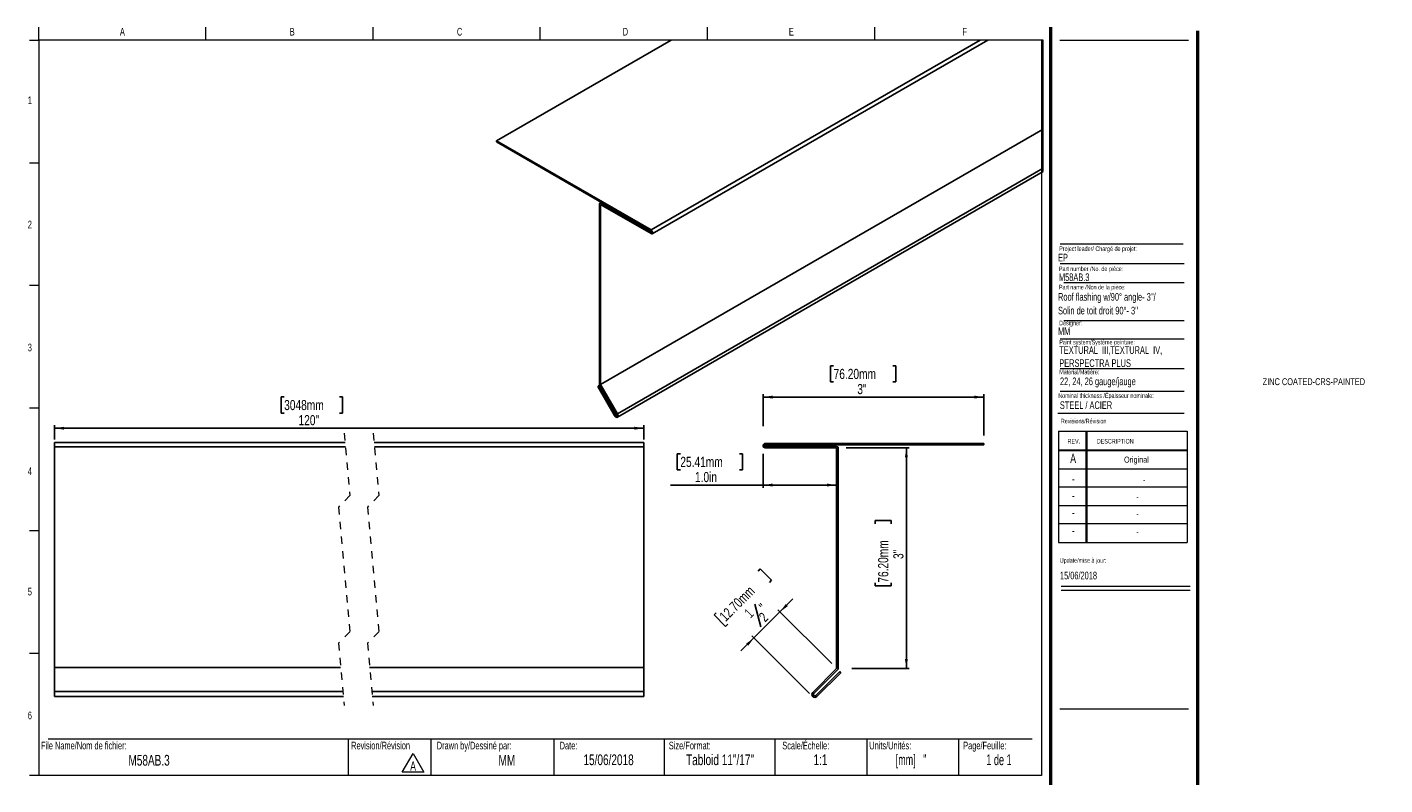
# Model space of a CAD drawing. Header units: inches. Extents: x 0.5 to 42.1, y 0.4 to 27.3.
import ezdxf

# ---------------------------------------------------------------- set-up
doc = ezdxf.new("R2010")
doc.units = ezdxf.units.IN
doc.header["$MEASUREMENT"] = 0
doc.linetypes.add('HIDDEN', pattern=[0.075, 0.05, -0.025])
doc.layers.add('FORMAT', color=7, linetype='Continuous')
doc.styles.add('SLDTEXTSTYLE0', font='TXT', dxfattribs={"width": 0.7})
doc.styles.add('SLDTEXTSTYLE1', font='TXT', dxfattribs={"width": 0.633333})
doc.styles.add('SLDTEXTSTYLE2', font='TXT', dxfattribs={"width": 0.625})
doc.styles.add('SLDTEXTSTYLE3', font='TXT', dxfattribs={"width": 0.75})
doc.dimstyles.new('SLDDIMSTYLE0', dxfattribs={"dimtxt": 0.137795, "dimasz": 0.13, "dimexe": 0, "dimexo": 0.0625, "dimgap": 0.034449, "dimtad": 1, "dimdec": 1, "dimrnd": 1e-09, "dimzin": 12, "dimdsep": 46, "dimlunit": 5, "dimtxsty": 'SLDTEXTSTYLE3', "dimsah": 1, "dimcen": 0.09, "dimadec": 0, "dimazin": 3, "dimtfac": 1, "dimtdec": 1, "dimtofl": 0, "dimtmove": 0, "dimatfit": 3, "dimfxl": 1, "dimfrac": 2, "dimtolj": 1, "dimtzin": 12, "dimarcsym": 0})
doc.dimstyles.new('SLDDIMSTYLE1', dxfattribs={"dimtxt": 0.137795, "dimasz": 0.13, "dimexe": 0, "dimexo": 0.0625, "dimgap": 0.034449, "dimtad": 1, "dimdec": 6, "dimrnd": 1e-09, "dimzin": 12, "dimdsep": 46, "dimlunit": 5, "dimtxsty": 'SLDTEXTSTYLE3', "dimsah": 1, "dimcen": 0.09, "dimadec": 0, "dimazin": 3, "dimtfac": 1, "dimtdec": 1, "dimtmove": 0, "dimatfit": 0, "dimfxl": 1, "dimfrac": 2, "dimtolj": 1, "dimtzin": 12, "dimarcsym": 0})
doc.dimstyles.new('SLDDIMSTYLE2', dxfattribs={"dimtxt": 0.137795, "dimasz": 0.13, "dimexe": 0, "dimexo": 0.0625, "dimgap": 0.034449, "dimtad": 1, "dimdec": 1, "dimrnd": 1e-09, "dimzin": 4, "dimdsep": 46, "dimlunit": 5, "dimtxsty": 'SLDTEXTSTYLE3', "dimsah": 1, "dimcen": 0.09, "dimadec": 0, "dimazin": 1, "dimtfac": 1, "dimtdec": 1, "dimtofl": 0, "dimtmove": 0, "dimatfit": 3, "dimfxl": 1, "dimfrac": 2, "dimtolj": 1, "dimtzin": 12, "dimarcsym": 0})

# ---------------------------------------------------------------- blocks, each defined once
blk = doc.blocks.new('SW_NOTE_0')
at = {"color": 0, "linetype": 'Continuous', "lineweight": 0}
for p, q in [((-0.098, 0.015), (0.049, 0.269)), ((0.049, 0.269), (0.196, 0.015)), ((0.196, 0.015), (-0.098, 0.015))]:
    blk.add_line(p, q, dxfattribs=at)
at = {"color": 0, "linetype": 'Continuous', "lineweight": 0, "insert": (0.049, 0.161), "char_height": 0.125, "attachment_point": 2, "style": 'SLDTEXTSTYLE0'}
blk.add_mtext('A', dxfattribs=at)
blk = doc.blocks.new('SW_NOTE_1')
at = {"layer": 'FORMAT', "color": 0, "char_height": 0.10417, "attachment_point": 1, "style": 'SLDTEXTSTYLE0'}
for s, insert in [('TEXTURAL  III,TEXTURAL  IV,', (0, 0.134)), ('PERSPECTRA PLUS', (0, -0.044))]:
    blk.add_mtext(s, dxfattribs=dict(at, insert=insert))
blk = doc.blocks.new('_D')
at = {"layer": 'FORMAT'}
for p, q in [((11.427, 6.089), (11.385, 6.089)), ((11.385, 6.089), (11.385, 5.87)), ((12.23, 6.089), (12.272, 6.089)), ((12.272, 6.089), (12.272, 5.87)), ((11.385, 5.87), (11.427, 5.87)), ((12.272, 5.87), (12.23, 5.87)), ((10.468, 5.269), (10.468, 5.703)), ((13.468, 5.664), (10.468, 5.664)), ((13.468, 5.142), (13.468, 5.703))]:
    blk.add_line(p, q, dxfattribs=at)
for points in [[(10.468, 5.664), (10.598, 5.644), (10.598, 5.684)], [(13.468, 5.664), (13.338, 5.684), (13.338, 5.644)]]:
    blk.add_solid(points, dxfattribs=at)
at = {"layer": 'FORMAT', "char_height": 0.1378, "attachment_point": 1, "style": 'SLDTEXTSTYLE3'}
for s, insert in [('76.20mm', (11.427, 6.048)), ('3"', (11.749, 5.842))]:
    blk.add_mtext(s, dxfattribs=dict(at, insert=insert))
blk = doc.blocks.new('_D_1')
at = {"layer": 'FORMAT'}
for p, q in [((10.401, 3.299), (10.43, 3.329)), ((10.43, 3.329), (10.585, 3.174)), ((10.585, 3.174), (10.555, 3.144)), ((10.358, 2.851), (10.436, 2.539)), ((11.401, 2.042), (10.671, 2.772)), ((10.698, 2.744), (10.875, 2.921)), ((9.833, 2.732), (9.803, 2.702)), ((9.803, 2.702), (9.958, 2.547)), ((10.698, 2.744), (10.345, 2.39)), ((9.958, 2.547), (9.988, 2.577)), ((11.101, 1.634), (10.317, 2.418)), ((10.345, 2.39), (10.168, 2.214))]:
    blk.add_line(p, q, dxfattribs=at)
for points in [[(10.698, 2.744), (10.805, 2.822), (10.776, 2.85)], [(10.345, 2.39), (10.239, 2.313), (10.267, 2.284)]]:
    blk.add_solid(points, dxfattribs=at)
at = {"layer": 'FORMAT', "attachment_point": 1, "rotation": 45, "style": 'SLDTEXTSTYLE3'}
for s, insert, char_height in [('12.70mm', (9.862, 2.702), 0.1378), ('1', (10.2, 2.748), 0.138), ('"', (10.401, 2.835), 0.138), ('2', (10.398, 2.694), 0.138)]:
    blk.add_mtext(s, dxfattribs=dict(at, insert=insert, char_height=char_height))
blk = doc.blocks.new('_D_2')
at = {"layer": 'FORMAT', "color": 250, "true_color": 0x454545}
for p, q in [((9.344, 4.893), (9.302, 4.893)), ((9.302, 4.893), (9.302, 4.675)), ((10.146, 4.893), (10.188, 4.893)), ((10.188, 4.893), (10.188, 4.675)), ((10.468, 4.894), (10.468, 4.429)), ((9.302, 4.675), (9.344, 4.675)), ((10.188, 4.675), (10.146, 4.675)), ((10.468, 4.468), (9.209, 4.468)), ((10.468, 4.468), (11.468, 4.468))]:
    blk.add_line(p, q, dxfattribs=at)
for points in [[(10.468, 4.468), (10.598, 4.448), (10.598, 4.488)], [(11.468, 4.468), (11.338, 4.488), (11.338, 4.448)]]:
    blk.add_solid(points, dxfattribs=at)
at = {"layer": 'FORMAT', "color": 250, "true_color": 0x454545, "char_height": 0.1378, "attachment_point": 1, "style": 'SLDTEXTSTYLE3'}
for s, insert in [('25.41mm', (9.344, 4.852)), ('1.0in', (9.543, 4.646))]:
    blk.add_mtext(s, dxfattribs=dict(at, insert=insert))
blk = doc.blocks.new('_D_3')
at = {"layer": 'FORMAT'}
for p, q in [((11.596, 4.974), (12.455, 4.974)), ((12.416, 4.974), (12.416, 1.974)), ((11.991, 3.943), (11.991, 3.985)), ((11.991, 3.985), (12.21, 3.985)), ((12.21, 3.985), (12.21, 3.943)), ((11.991, 3.141), (11.991, 3.099)), ((12.21, 3.099), (12.21, 3.141)), ((11.991, 3.099), (12.21, 3.099)), ((11.673, 1.974), (12.455, 1.974))]:
    blk.add_line(p, q, dxfattribs=at)
for points in [[(12.416, 4.974), (12.396, 4.844), (12.436, 4.844)], [(12.416, 1.974), (12.436, 2.104), (12.396, 2.104)]]:
    blk.add_solid(points, dxfattribs=at)
at = {"layer": 'FORMAT', "char_height": 0.1378, "attachment_point": 1, "rotation": 90, "style": 'SLDTEXTSTYLE3'}
for s, insert in [('76.20mm', (12.032, 3.141)), ('3"', (12.238, 3.463))]:
    blk.add_mtext(s, dxfattribs=dict(at, insert=insert))
blk = doc.blocks.new('_D_4')
at = {"layer": 'FORMAT'}
for p, q in [((3.96, 5.666), (3.918, 5.666)), ((3.918, 5.666), (3.918, 5.447)), ((4.712, 5.666), (4.754, 5.666)), ((4.754, 5.666), (4.754, 5.447)), ((3.918, 5.447), (3.96, 5.447)), ((4.754, 5.447), (4.712, 5.447)), ((0.84, 5.087), (0.84, 5.281)), ((0.84, 5.241), (8.85, 5.241)), ((8.85, 5.087), (8.85, 5.281))]:
    blk.add_line(p, q, dxfattribs=at)
for points in [[(0.84, 5.241), (0.97, 5.221), (0.97, 5.261)], [(8.85, 5.241), (8.72, 5.261), (8.72, 5.221)]]:
    blk.add_solid(points, dxfattribs=at)
at = {"layer": 'FORMAT', "char_height": 0.1378, "attachment_point": 1, "style": 'SLDTEXTSTYLE3'}
for s, insert in [('3048mm', (3.96, 5.625)), ('120"', (4.155, 5.419))]:
    blk.add_mtext(s, dxfattribs=dict(at, insert=insert))

msp = doc.modelspace()

# ---------------------------------------------------------------- linework, layer by layer
at = {"color": 7, "linetype": 'Continuous', "lineweight": 18}
for p, q in [((0.6262516, 10.5170732), (0.6262516, 10.6939449)), ((2.8970849, 10.5170732), (2.8970849, 10.6939449)), ((5.1679183, 10.5170732), (5.1679183, 10.6939449)), ((7.4387516, 10.5170732), (7.4387516, 10.6939449)), ((9.7095849, 10.6939449), (9.7095849, 10.5170732)), ((11.9804183, 10.6939449), (11.9804183, 10.5170732)), ((0.5012516, 10.5170732), (0.6262516, 10.5170732)), ((14.2512516, 10.5170732), (0.6262516, 10.5170732)), ((0.6262516, 10.5170732), (0.6262516, 0.5170732)), ((14.2512516, 10.5170732), (14.2512516, 0.5170732)), ((14.5012516, 10.5170732), (16.2512516, 10.5170732)), ((0.5012516, 8.8504065), (0.6262516, 8.8504065)), ((14.5052809, 7.4796461), (16.192868, 7.4796461)), ((14.5578273, 7.2228331), (16.192868, 7.2228331)), ((0.5012516, 7.1837398), (0.6262516, 7.1837398)), ((14.5578273, 6.7072972), (16.192868, 6.7072972)), ((14.5052809, 6.4574028), (16.192868, 6.4574028)), ((14.5052809, 6.0531641), (16.192868, 6.0531641)), ((14.5052809, 5.7453132), (16.192868, 5.7453132)), ((0.5012516, 5.5170732), (0.6262516, 5.5170732)), ((14.4754278, 5.446808), (16.192868, 5.446808)), ((14.4811999, 5.1987495), (16.2311999, 5.1987495)), ((14.4811999, 5.1987495), (14.4811999, 3.6887495)), ((14.8561999, 5.1987495), (14.8561999, 3.6887495)), ((14.8661999, 5.1987495), (14.8661999, 3.6887495)), ((16.2311999, 5.1987495), (16.2311999, 3.6887495)), ((14.4811999, 4.9487495), (16.2311999, 4.9487495)), ((14.4811999, 4.9387495), (16.2311999, 4.9387495)), ((14.4811999, 4.6887495), (16.2311999, 4.6887495)), ((16.2311999, 4.4387495), (14.4811999, 4.4387495)), ((14.4811999, 4.1887495), (16.2311999, 4.1887495)), ((16.2311999, 3.9387495), (14.4811999, 3.9387495)), ((0.5012516, 3.8504065), (0.6262516, 3.8504065)), ((14.4811999, 3.6887495), (16.2311999, 3.6887495)), ((14.5215385, 3.094666), (16.2715385, 3.094666)), ((14.5215385, 3.0386495), (16.2715385, 3.0386495)), ((0.5012516, 2.1837398), (0.6262516, 2.1837398)), ((0.7512516, 1.0170732), (14.1262516, 1.0170732)), ((4.8316802, 1.0170732), (4.8316802, 0.5170732)), ((5.9539324, 1.0170732), (5.9539324, 0.5170732)), ((7.6262516, 1.0170732), (7.6262516, 0.5170732)), ((9.1262516, 1.0170732), (9.1262516, 0.5170732)), ((10.6262516, 1.0170732), (10.6262516, 0.5170732)), ((11.8762516, 1.0170732), (11.8762516, 0.5170732)), ((13.1262516, 1.0170732), (13.1262516, 0.5170732)), ((0.6262516, 0.5170732), (0.5012516, 0.5170732)), ((14.2512516, 0.5170732), (0.6262516, 0.5170732))]:
    msp.add_line(p, q, dxfattribs=at)
at = {"color": 7, "linetype": 'Continuous', "lineweight": 25}
for p, q in [((6.8457079, 9.1488206), (9.2187143, 10.5187277)), ((8.9458142, 7.936455), (13.4189269, 10.5187277)), ((8.9608139, 7.8859765), (13.5213671, 10.5187277)), ((8.2596802, 5.8339364), (14.2759807, 9.3070732)), ((6.8457079, 9.1324903), (6.8457079, 9.1488206)), ((6.8457079, 9.1488206), (8.9458142, 7.936455)), ((6.8457079, 9.1324903), (8.9458142, 7.9201224)), ((8.489787, 5.4353761), (14.2759807, 8.7756744)), ((8.489787, 5.3894359), (14.2759807, 8.7297342)), ((8.2679686, 8.3114363), (8.2496836, 8.3008788)), ((8.2455394, 8.2917222), (8.2455394, 5.8421004)), ((8.9458142, 7.9037922), (8.2596802, 8.2998908)), ((8.9458142, 7.8874619), (8.2596802, 8.2835582)), ((8.2596802, 8.2835582), (8.2596802, 5.8339364)), ((8.2205993, 5.8097472), (8.2306007, 5.8155223)), ((8.4500068, 5.4124025), (8.2205993, 5.8097472)), ((8.2306007, 5.8155223), (8.2503829, 5.8269434)), ((8.4600035, 5.4181776), (8.2306007, 5.8155223)), ((8.2496789, 5.8281613), (8.4797903, 5.4296034)), ((8.2596802, 5.8339364), (8.489787, 5.4353761)), ((0.8399429, 5.0475667), (0.8399429, 4.9875668)), ((0.8399429, 5.0475667), (4.787413, 5.0475667)), ((0.8399429, 4.9875668), (4.7929886, 4.9875668)), ((0.8399429, 4.9875668), (0.8399429, 1.9875667)), ((5.181114, 5.0475667), (8.8499817, 5.0475667)), ((5.1866896, 4.9875668), (8.8499817, 4.9875668)), ((8.8499817, 5.0475667), (8.8499817, 4.9875668)), ((8.8499817, 4.9875668), (8.8499817, 1.9875667)), ((13.4679143, 5.0342083), (10.4979144, 5.0342083)), ((13.4679143, 5.0142083), (10.4979144, 5.0142083)), ((10.4979144, 4.9942083), (11.4682553, 4.9942083)), ((13.4679143, 5.0142083), (13.4679143, 5.0342083)), ((10.4979144, 4.9742083), (11.4682553, 4.9742083)), ((11.4682553, 4.9742083), (11.4682553, 1.9742084)), ((11.4882553, 4.9742083), (11.4882553, 1.9742084)), ((0.8399429, 1.9875667), (4.7276112, 1.9875667)), ((0.8399429, 1.9875667), (0.8399429, 1.6621444)), ((5.1213123, 1.9875667), (8.8499817, 1.9875667)), ((8.8499817, 1.9875667), (8.8499817, 1.6621444)), ((11.4682553, 1.9742084), (11.1428331, 1.6487861)), ((11.4823974, 1.9600661), (11.1569752, 1.6346441)), ((11.1849532, 1.606666), (11.5093826, 1.9310953)), ((11.1990954, 1.5925237), (11.5235247, 1.916953)), ((11.5235247, 1.916953), (11.5093826, 1.9310953)), ((0.8399429, 1.6621444), (4.7578641, 1.6621444)), ((0.8399429, 1.6621444), (0.8399429, 1.5942299)), ((5.1515651, 1.6621444), (8.8499817, 1.6621444)), ((8.8499817, 1.6621444), (8.8499817, 1.5942299)), ((0.8399429, 1.5942299), (4.7641766, 1.5942299)), ((5.1578776, 1.5942299), (8.8499817, 1.5942299))]:
    msp.add_line(p, q, dxfattribs=at)
at = {"color": 7, "linetype": 'Continuous', "lineweight": 50}
for p, q in [((14.3762516, 10.6939449), (14.3762516, 0.3920732)), ((16.3762516, 0.3920732), (16.3762516, 10.6420732))]:
    msp.add_line(p, q, dxfattribs=at)
at = {"color": 8, "linetype": 'Continuous', "lineweight": 25}
for p, q in [((8.2596802, 8.2998908), (8.2738258, 8.3080548)), ((8.9458142, 7.9037922), (8.9528869, 7.9078753)), ((8.4600035, 5.4181776), (8.4797903, 5.4295987))]:
    msp.add_line(p, q, dxfattribs=at)
at = {"color": 7, "linetype": 'HIDDEN', "lineweight": 18}
for p, q in [((4.7757943, 5.1725667), (4.8545345, 4.3254727)), ((5.1694951, 5.1725667), (5.2482352, 4.3254727)), ((4.8545345, 4.3254727), (4.6970541, 4.1679924)), ((5.2482352, 4.3254727), (5.0907549, 4.1679924)), ((4.6970541, 4.1679924), (4.8545345, 2.4738042)), ((5.0907549, 4.1679924), (5.2482352, 2.4738042)), ((4.8545345, 2.4738042), (4.6970541, 2.3163239)), ((5.2482352, 2.4738042), (5.0907549, 2.3163239)), ((4.6970541, 2.3163239), (4.7757943, 1.4692299)), ((5.0907549, 2.3163239), (5.1694951, 1.4692299))]:
    msp.add_line(p, q, dxfattribs=at)
at = {"color": 7, "linetype": 'Continuous', "lineweight": 18, "flags": 128}
msp.add_lwpolyline([(14.2759807, 8.7297342), (14.2759807, 8.7756744), (14.2759807, 9.3070732), (14.2759807, 10.5187277), (13.5213671, 10.5187277), (13.4189269, 10.5187277), (9.2187143, 10.5187277)], dxfattribs=at)
at = {"color": 7, "linetype": 'Continuous', "lineweight": 25, "flags": 128}
for points in [[(8.9458142, 7.936455), (8.9539335, 7.9299032), (8.9608139, 7.9206199), (8.9654133, 7.9100178), (8.9670278, 7.8997114), (8.9654133, 7.8912705), (8.9608139, 7.8859765), (8.9539335, 7.8846389), (8.9458142, 7.8874619)], [(8.9458142, 7.9201224), (8.9485222, 7.9179401), (8.9508172, 7.9148448), (8.9523472, 7.9113108), (8.9528869, 7.9078753), (8.9523472, 7.9050617), (8.9508172, 7.903297), (8.9485222, 7.9028512), (8.9458142, 7.9037922)], [(8.489787, 5.4353761), (8.4958883, 5.4213174), (8.4980284, 5.4076505), (8.4958883, 5.3964547), (8.489787, 5.3894359), (8.4806633, 5.3876642), (8.4698969, 5.3914048), (8.4591305, 5.400092), (8.4500068, 5.4124025)], [(8.4797903, 5.4296034), (8.4828222, 5.4226104), (8.4838876, 5.4158145), (8.4828222, 5.4102483), (8.4797903, 5.4067565), (8.4752519, 5.4058765), (8.4698969, 5.4077374), (8.4645419, 5.4120552), (8.4600035, 5.4181776)]]:
    msp.add_lwpolyline(points, dxfattribs=at)
at = {"color": 7, "linetype": 'Continuous', "lineweight": 25}
for centre, radius, start, end in [((8.2541602, 8.2931226), 0.0087338, 50.80030802, 189.22660496), ((8.2744205, 5.843093), 0.0288981, 181.96847565, 211.11117235), ((10.4979143, 5.0042083), 0.03, 90, 270), ((10.4979143, 5.0042083), 0.01, 90, 270), ((11.4682553, 4.9742083), 0.02, 0, 90), ((11.4682553, 1.9742083), 0.02, 315, 0), ((11.1709642, 1.6206549), 0.0397835, 135, 315), ((11.1709642, 1.6206549), 0.0197835, 135, 315)]:
    msp.add_arc(centre, radius, start, end, dxfattribs=at)
at = {"layer": 'FORMAT', "color": 250, "lineweight": 18, "true_color": 0x454545}
msp.add_line((14.5052809, 7.7477891), (16.1756542, 7.7477891), dxfattribs=at)
at = {"layer": 'FORMAT', "lineweight": 18}
for p, q in [((10.4679143, 5.0042083), (10.4679143, 4.9796046)), ((11.1428331, 1.5925238), (11.1290472, 1.6063096)), ((14.5012516, 1.4265536), (16.2512516, 1.4265536))]:
    msp.add_line(p, q, dxfattribs=at)

# ---------------------------------------------------------------- block references
at = {"color": 7, "linetype": 'Continuous', "lineweight": 0}
msp.add_blockref('SW_NOTE_0', (5.6629239, 0.5500403), dxfattribs=at)
at = {"layer": 'FORMAT'}
msp.add_blockref('SW_NOTE_1', (14.4936793, 6.2219515), dxfattribs=at)

# ---------------------------------------------------------------- texts
at = {"color": 7, "linetype": 'Continuous', "lineweight": 0}
for s, insert, char_height, attachment_point, style in [('A', (1.7614258, 10.6839024), 0.1041667, 2, 'SLDTEXTSTYLE0'), ('B', (4.0695891, 10.6839024), 0.1041667, 2, 'SLDTEXTSTYLE0'), ('C', (6.3441318, 10.6839024), 0.1041667, 2, 'SLDTEXTSTYLE0'), ('D', (8.5974733, 10.6839024), 0.1041667, 2, 'SLDTEXTSTYLE0'), ('E', (10.8526565, 10.6839024), 0.1041667, 2, 'SLDTEXTSTYLE0'), ('F', (13.2074254, 10.6839024), 0.1041667, 2, 'SLDTEXTSTYLE0'), ('1', (0.5037246, 9.7518248), 0.1041667, 2, 'SLDTEXTSTYLE0'), ('2', (0.5037246, 8.0618626), 0.1041667, 2, 'SLDTEXTSTYLE0'), ('EP', (14.4770103, 7.6126145), 0.10416667, 1, 'SLDTEXTSTYLE0'), ('Project leader/ Chargé de projet:', (14.4927736, 7.7128037), 0.0625, 1, 'SLDTEXTSTYLE0'), ('Part number /No. de pièce:', (14.4892638, 7.4395042), 0.0625, 1, 'SLDTEXTSTYLE0'), ('M58AB.3', (14.4892638, 7.3462932), 0.10416667, 1, 'SLDTEXTSTYLE0'), ('Designer:', (14.4927736, 6.7027068), 0.0625, 1, 'SLDTEXTSTYLE0'), ('MM', (14.4770103, 6.6115619), 0.10416667, 1, 'SLDTEXTSTYLE0'), ('3', (0.5037246, 6.3910002), 0.1041667, 2, 'SLDTEXTSTYLE0'), ('Paint system/Système peinture:', (14.4936793, 6.4423393), 0.0625, 1, 'SLDTEXTSTYLE0'), ('ZINC COATED-CRS-PAINTED', (17.2579034, 5.920721), 0.09375, 1, 'SLDTEXTSTYLE0'), ('Nominal thickness /Épaisseur nominale:', (14.4802784, 5.7152135), 0.0625, 1, 'SLDTEXTSTYLE0'), ('STEEL / ACIER', (14.5019361, 5.6065758), 0.104166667, 1, 'SLDTEXTSTYLE0'), ('Revisions/Révision', (14.5156012, 5.3694188), 0.0625, 1, 'SLDTEXTSTYLE0'), ('REV.', (14.6062312, 5.0951297), 0.0625, 1, 'SLDTEXTSTYLE0'), ('DESCRIPTION', (15.0041424, 5.0951297), 0.0625, 1, 'SLDTEXTSTYLE0'), ('A', (14.6820414, 4.8942809), 0.125, 2, 'SLDTEXTSTYLE0'), ('Original', (15.5419694, 4.8554617), 0.08333333, 2, 'SLDTEXTSTYLE0'), ('4', (0.5037246, 4.7085424), 0.1041667, 2, 'SLDTEXTSTYLE0'), ('-', (14.6833579, 4.6174037), 0.125, 2, 'SLDTEXTSTYLE0'), ('-', (15.6471739, 4.5785845), 0.0833333, 2, 'SLDTEXTSTYLE0'), ('-', (14.6833579, 4.3881653), 0.125, 2, 'SLDTEXTSTYLE0'), ('-', (15.5556728, 4.3493461), 0.0833333, 2, 'SLDTEXTSTYLE0'), ('-', (14.6833579, 4.1569001), 0.125, 2, 'SLDTEXTSTYLE0'), ('-', (15.5556728, 4.118081), 0.0833333, 2, 'SLDTEXTSTYLE0'), ('-', (14.6833579, 3.9142956), 0.125, 2, 'SLDTEXTSTYLE0'), ('-', (15.5556728, 3.8754764), 0.0833333, 2, 'SLDTEXTSTYLE0'), ('Update/mise à jour:', (14.5009021, 3.4746831), 0.0625, 1, 'SLDTEXTSTYLE0'), ('15/06/2018', (14.5029298, 3.2903145), 0.10416667, 1, 'SLDTEXTSTYLE0'), ('5', (0.5037246, 3.0715769), 0.1041667, 2, 'SLDTEXTSTYLE0'), ('6', (0.5037246, 1.3878409), 0.1041667, 2, 'SLDTEXTSTYLE0'), ('File Name/Nom de fichier:', (0.6549319, 0.9786785), 0.104166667, 1, 'SLDTEXTSTYLE0'), ('Revision/Révision', (4.8700984, 0.9786785), 0.104166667, 1, 'SLDTEXTSTYLE0'), ('Drawn by/Dessiné par:', (6.0332993, 0.9786785), 0.104166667, 1, 'SLDTEXTSTYLE0'), ('Date:', (7.7035091, 0.9786785), 0.10416667, 1, 'SLDTEXTSTYLE0'), ('Size/Format:', (9.1875093, 0.9786785), 0.104166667, 1, 'SLDTEXTSTYLE0'), ('Scale/Échelle:', (10.7293877, 0.9786785), 0.104166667, 1, 'SLDTEXTSTYLE0'), ('Units/Unités:', (11.9111167, 0.9786785), 0.104166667, 1, 'SLDTEXTSTYLE0'), ('Page/Feuille:', (13.1879976, 0.9786785), 0.104166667, 1, 'SLDTEXTSTYLE0'), ('M58AB.3', (2.1241113, 0.7993968), 0.14583333, 2, 'SLDTEXTSTYLE0'), ('MM', (6.9863934, 0.7993968), 0.14583333, 2, 'SLDTEXTSTYLE0'), ('15/06/2018', (8.3687858, 0.805962), 0.14583333, 2, 'SLDTEXTSTYLE0'), ('Tabloid 11"/17"', (9.8831067, 0.805962), 0.145833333, 2, 'SLDTEXTSTYLE0'), ('1:1', (11.2474421, 0.805962), 0.14583333, 2, 'SLDTEXTSTYLE0'), ('[mm]   "', (12.4789981, 0.805962), 0.14583333, 2, 'SLDTEXTSTYLE2'), ('1 de 1', (13.6742198, 0.805962), 0.14583333, 2, 'SLDTEXTSTYLE1')]:
    msp.add_mtext(s, dxfattribs=dict(at, insert=insert, char_height=char_height, attachment_point=attachment_point, style=style))
at = {"layer": 'FORMAT', "attachment_point": 1, "style": 'SLDTEXTSTYLE0'}
for s, insert, char_height in [('Part name /Non de la pièce:', (14.4892638, 7.1904184), 0.0625), ("Roof flashing w/90° angle- 3''/", (14.4770103, 7.0784856), 0.104166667), ("Solin de toit droit 90°- 3''", (14.4770103, 6.8922265), 0.104166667), ('Material/Matière:', (14.4936793, 6.0368173), 0.0625), ('22, 24, 26 gauge/jauge', (14.503118, 5.9304258), 0.104166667)]:
    msp.add_mtext(s, dxfattribs=dict(at, insert=insert, char_height=char_height))

# ---------------------------------------------------------------- dimensions: what is measured, and where the dimension line sits
at = {"layer": 'FORMAT'}
dim = msp.add_linear_dim(base=(10.4679143, 5.6641296), p1=(13.4679143, 5.0142083), p2=(10.4679143, 5.0042083), dimstyle='SLDDIMSTYLE0', dxfattribs=at)
dim.commit()
dim.dimension.update_dxf_attribs({"geometry": '_D', "text_midpoint": (11.828485, 5.6641296), "dimtype": 160})
dim = msp.add_linear_dim(base=(8.8499798, 5.2412523), p1=(0.8399448, 5.0475667), p2=(8.8499798, 5.0475667), text='120"', dimstyle='SLDDIMSTYLE0', dxfattribs=at)
dim.commit()
dim.dimension.update_dxf_attribs({"geometry": '_D_4', "text_midpoint": (4.3358031, 5.2412523), "dimtype": 160})
at = {"layer": 'FORMAT', "color": 250, "true_color": 0x454545}
dim = msp.add_linear_dim(base=(11.4682553, 4.4684454), p1=(10.4679143, 4.9796046), p2=(11.4682553, 4.9742083), dimstyle='SLDDIMSTYLE2', dxfattribs=at)
dim.commit()
dim.dimension.update_dxf_attribs({"geometry": '_D_2', "text_midpoint": (9.7450772, 4.4684454), "dimtype": 160})
at = {"layer": 'FORMAT'}
for base, p1, p2, angle, dimstyle, picture, middle in [((12.4156828, 1.9742083), (11.4682553, 4.9742083), (11.4682553, 1.9742083), 90, 'SLDDIMSTYLE0', '_D_3', (12.4156828, 3.5420453)), ((10.3449185, 2.3904384), (11.4682553, 1.9742083), (11.1290472, 1.6063096), 45, 'SLDDIMSTYLE1', '_D_1', (10.5433783, 2.5888982))]:
    dim = msp.add_linear_dim(base=base, p1=p1, p2=p2, angle=angle, dimstyle=dimstyle, dxfattribs=at)
    dim.commit()
    dim.dimension.update_dxf_attribs({"geometry": picture, "text_midpoint": middle, "dimtype": 160})

doc.saveas('drawing.dxf')
